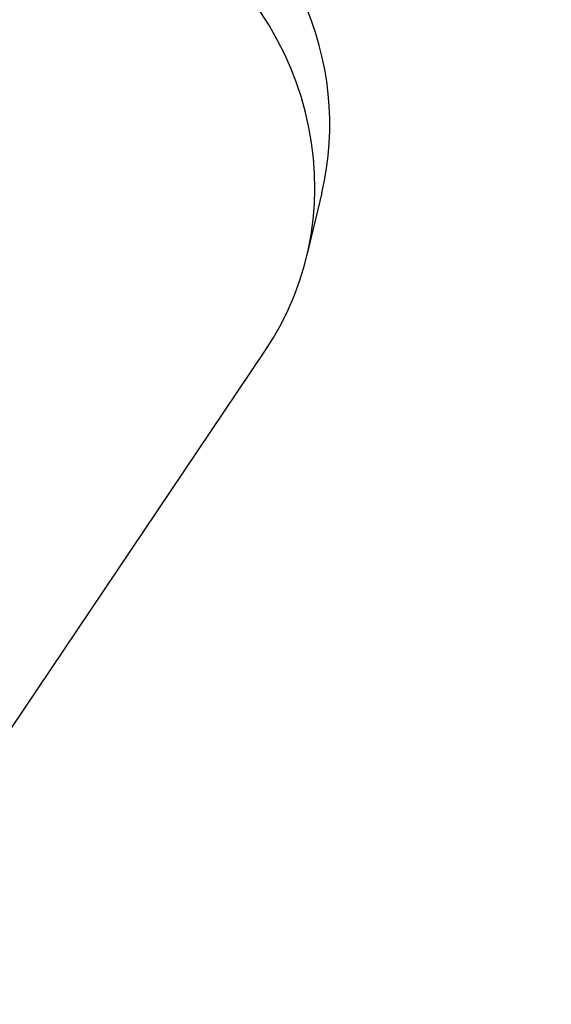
# Model space of a CAD drawing. Header units: inches. Extents: x 36 to 1719, y -84 to 1122.
# Tile 43 of 256: x 431.991 to 432.766, y 302.382 to 303.818. Entities that reach past the tile are written whole.
import ezdxf

# ---------------------------------------------------------------- set-up
doc = ezdxf.new("R2010")
doc.units = ezdxf.units.IN
doc.header["$LTSCALE"] = 48
doc.header["$MEASUREMENT"] = 0
doc.layers.add('Visible (ANSI)', color=7, linetype='Continuous', lineweight=30)

msp = doc.modelspace()

# ---------------------------------------------------------------- linework, layer by layer
at = {"layer": 'Visible (ANSI)'}
for p, q in [((432.43133, 303.56592), (432.40959, 303.47478)), ((431.84137, 302.58104), (432.3475, 303.33345))]:
    msp.add_line(p, q, dxfattribs=at)
msp.add_circle((422.3504, 315.10877), 23.75, dxfattribs=at)
for centre, start_param, end_param in [((431.94499, 303.68196), 0, 1.2369931), ((431.92324, 303.59081), 5.9493821, 7.5201784)]:
    msp.add_ellipse(centre, major_axis=(0.48635, -0.11604), ratio=0.9270951, start_param=start_param, end_param=end_param, dxfattribs=at)

doc.saveas('drawing.dxf')
